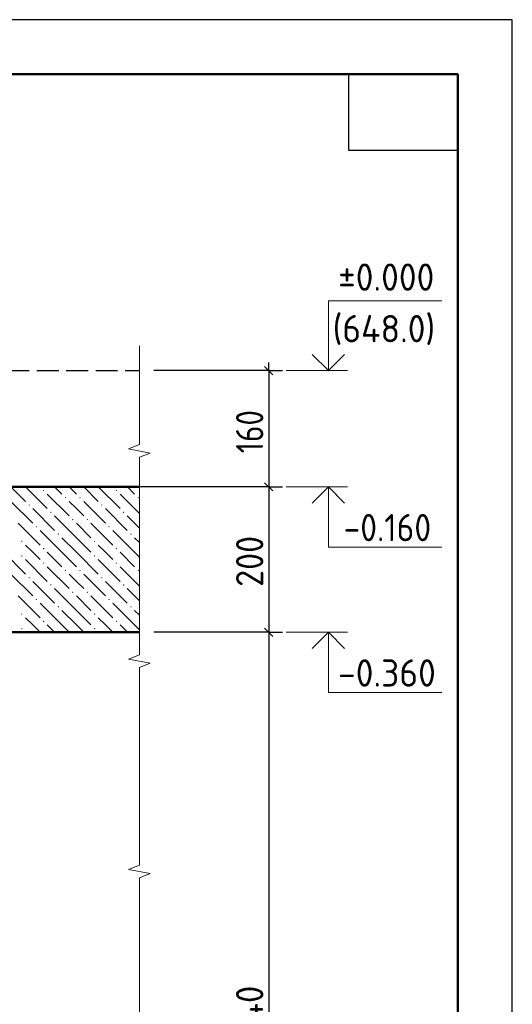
# Model space of a CAD drawing. Header units: millimetres. Extents: x 0 to 21000, y 0 to 14850.
# Tile 29 of 29: x 18741 to 21000, y 10335 to 14850. Entities that reach past the tile are written whole.
import ezdxf

# ---------------------------------------------------------------- set-up
doc = ezdxf.new("R2010")
doc.units = ezdxf.units.MM
doc.linetypes.add('______2', pattern=[135, 100, -35])
doc.layers.add('Standard', color=7, linetype='Continuous', lineweight=25)
doc.layers.add('Размерная линия_ общее', color=7, linetype='Continuous', lineweight=13)
doc.styles.add('ISOCPEUR', font='txt')

msp = doc.modelspace()

# ---------------------------------------------------------------- hatches: boundary and pattern name
at = {"layer": 'Standard', "linetype": 'Continuous', "lineweight": 13, "transparency": 33554687}
for points in [[(18851.3, 12687.9), (18848.1, 12691.1), (18851.3, 12694.4), (18854.6, 12691.1)], [(19184.7, 12687.9), (19181.4, 12691.1), (19184.7, 12694.4), (19187.9, 12691.1)], [(18951.3, 12654.5), (18948.1, 12657.8), (18951.3, 12661), (18954.6, 12657.8)], [(19018, 12654.5), (19014.7, 12657.8), (19018, 12661), (19021.2, 12657.8)], [(19284.7, 12654.5), (19281.4, 12657.8), (19284.7, 12661), (19287.9, 12657.8)], [(18784.7, 12621.2), (18781.4, 12624.4), (18784.7, 12627.7), (18787.9, 12624.4)], [(19118, 12621.2), (19114.7, 12624.4), (19118, 12627.7), (19121.2, 12624.4)], [(18884.7, 12587.9), (18881.4, 12591.1), (18884.7, 12594.4), (18887.9, 12591.1)], [(18984.7, 12554.5), (18981.4, 12557.8), (18984.7, 12561), (18987.9, 12557.8)], [(19051.3, 12554.5), (19048.1, 12557.8), (19051.3, 12561), (19054.6, 12557.8)], [(19218, 12587.9), (19214.7, 12591.1), (19218, 12594.4), (19221.2, 12591.1)], [(18818, 12521.2), (18814.7, 12524.4), (18818, 12527.7), (18821.2, 12524.4)], [(19151.3, 12521.2), (19148.1, 12524.4), (19151.3, 12527.7), (19154.6, 12524.4)], [(18918, 12487.9), (18914.7, 12491.1), (18918, 12494.4), (18921.2, 12491.1)], [(19251.3, 12487.9), (19248.1, 12491.1), (19251.3, 12494.4), (19254.6, 12491.1)], [(18751.3, 12454.5), (18748.1, 12457.8), (18751.3, 12461), (18754.6, 12457.8)], [(18851.3, 12421.2), (18848.1, 12424.4), (18851.3, 12427.7), (18854.6, 12424.4)], [(19084.7, 12454.5), (19081.4, 12457.8), (19084.7, 12461), (19087.9, 12457.8)], [(19184.7, 12421.2), (19181.4, 12424.4), (19184.7, 12427.7), (19187.9, 12424.4)], [(18751.3, 12387.9), (18748.1, 12391.1), (18751.3, 12394.4), (18754.6, 12391.1)], [(19084.7, 12387.9), (19081.4, 12391.1), (19084.7, 12394.4), (19087.9, 12391.1)], [(18851.3, 12354.5), (18848.1, 12357.8), (18851.3, 12361), (18854.6, 12357.8)], [(18951.3, 12321.2), (18948.1, 12324.4), (18951.3, 12327.7), (18954.6, 12324.4)], [(19018, 12321.2), (19014.7, 12324.4), (19018, 12327.7), (19021.2, 12324.4)], [(19184.7, 12354.5), (19181.4, 12357.8), (19184.7, 12361), (19187.9, 12357.8)], [(19284.7, 12321.2), (19281.4, 12324.4), (19284.7, 12327.7), (19287.9, 12324.4)], [(18784.7, 12287.9), (18781.4, 12291.1), (18784.7, 12294.4), (18787.9, 12291.1)], [(19118, 12287.9), (19114.7, 12291.1), (19118, 12294.4), (19121.2, 12291.1)], [(18884.7, 12254.5), (18881.4, 12257.8), (18884.7, 12261), (18887.9, 12257.8)], [(19218, 12254.5), (19214.7, 12257.8), (19218, 12261), (19221.2, 12257.8)], [(18818, 12187.9), (18814.7, 12191.1), (18818, 12194.4), (18821.2, 12191.1)], [(18984.7, 12221.2), (18981.4, 12224.4), (18984.7, 12227.7), (18987.9, 12224.4)], [(19051.3, 12221.2), (19048.1, 12224.4), (19051.3, 12227.7), (19054.6, 12224.4)], [(19151.3, 12187.9), (19148.1, 12191.1), (19151.3, 12194.4), (19154.6, 12191.1)], [(18918, 12154.5), (18914.7, 12157.8), (18918, 12161), (18921.2, 12157.8)], [(19251.3, 12154.5), (19248.1, 12157.8), (19251.3, 12161), (19254.6, 12157.8)], [(18751.3, 12121.2), (18748.1, 12124.4), (18751.3, 12127.7), (18754.6, 12124.4)], [(19084.7, 12121.2), (19081.4, 12124.4), (19084.7, 12127.7), (19087.9, 12124.4)], [(18751.3, 12054.5), (18748.1, 12057.8), (18751.3, 12061), (18754.6, 12057.8)], [(18851.3, 12087.9), (18848.1, 12091.1), (18851.3, 12094.4), (18854.6, 12091.1)], [(19084.7, 12054.5), (19081.4, 12057.8), (19084.7, 12061), (19087.9, 12057.8)], [(19184.7, 12087.9), (19181.4, 12091.1), (19184.7, 12094.4), (19187.9, 12091.1)]]:
    msp.add_hatch(color=7, dxfattribs=at).paths.add_polyline_path(points, flags=16)

# ---------------------------------------------------------------- linework, layer by layer
at = {"layer": 'Standard', "color": 7, "linetype": 'Continuous', "lineweight": 35, "transparency": 33554687}
for p, q in [((20750, 13800), (20750, 10250)), ((20750, 13600), (20750, 10050))]:
    msp.add_line(p, q, dxfattribs=at)
at = {"layer": 'Standard', "color": 7, "linetype": 'Continuous', "lineweight": 50, "transparency": 33554687}
for p, q in [((20750, 13550), (20750, 11600)), ((19290.2, 12707.6), (15823.6, 12707.6)), ((16656.9, 12040.9), (19290.2, 12040.9))]:
    msp.add_line(p, q, dxfattribs=at)
at = {"layer": 'Standard', "color": 7, "linetype": 'Continuous', "lineweight": 13, "transparency": 33554687}
for p, q in [((19290.2, 13354.8), (19290.2, 13354.8)), ((19290.2, 12901.6), (19290.2, 13354.8)), ((19963.8, 13240.9), (20243.8, 13240.9)), ((19240.2, 12882.3), (19290.2, 12901.6)), ((19340.2, 12863), (19240.2, 12882.3)), ((19290.2, 12843.8), (19340.2, 12863)), ((19290.2, 12390.5), (19290.2, 12843.8)), ((19963.8, 12707.6), (20243.8, 12707.6)), ((19290.2, 11937.3), (19290.2, 12390.5)), ((19963.8, 12040.9), (20243.8, 12040.9)), ((19240.2, 11918), (19290.2, 11937.3)), ((19340.2, 11898.8), (19240.2, 11918)), ((19290.2, 11879.5), (19340.2, 11898.8)), ((19290.2, 11426.3), (19290.2, 11879.5)), ((19290.2, 10973), (19290.2, 11426.3)), ((19240.2, 10953.8), (19290.2, 10973)), ((19340.2, 10934.5), (19240.2, 10953.8)), ((19290.2, 10915.2), (19340.2, 10934.5)), ((19290.2, 10462), (19290.2, 10915.2)), ((19290.2, 10008.8), (19290.2, 10462))]:
    msp.add_line(p, q, dxfattribs=at)
at = {"layer": 'Standard', "color": 7, "linetype": '______2', "lineweight": 25, "transparency": 33554687}
msp.add_line((16660.2, 13240.9), (19290.2, 13240.9), dxfattribs=at)
at = {"layer": 'Standard', "color": 253, "linetype": 'Continuous', "lineweight": 13, "true_color": 0xababab, "transparency": 33554687}
for p, q in [((18701.5, 12707.6), (18768, 12641.1)), ((18768.2, 12707.6), (18868, 12607.8)), ((18901.5, 12707.6), (18934.7, 12674.4)), ((18968.2, 12707.6), (19001.3, 12674.4)), ((19034.9, 12707.6), (19101.3, 12641.1)), ((19101.5, 12707.6), (19201.3, 12607.8)), ((19234.9, 12707.6), (19268, 12674.4)), ((18868, 12674.4), (18968, 12574.4)), ((19201.3, 12674.4), (19290.2, 12585.5)), ((18701.3, 12641.1), (18801.3, 12541.1)), ((18801.3, 12607.8), (18901.3, 12507.8)), ((19001.3, 12607.8), (18968, 12641.1)), ((19034.7, 12574.4), (19001.3, 12607.8)), ((19034.7, 12641.1), (19134.7, 12541.1)), ((19134.7, 12607.8), (19234.7, 12507.8)), ((19001.3, 12474.4), (18901.3, 12574.4)), ((19290.2, 12518.9), (19234.7, 12574.4)), ((18734.7, 12541.1), (18834.7, 12441.1)), ((18934.7, 12407.8), (18834.7, 12507.8)), ((19001.3, 12541.1), (19068, 12474.4)), ((19068, 12541.1), (19168, 12441.1)), ((19268, 12407.8), (19168, 12507.8)), ((18934.7, 12474.4), (19001.3, 12407.8)), ((19001.3, 12474.4), (19068, 12407.8)), ((19268, 12474.4), (19290.2, 12452.2)), ((18801.3, 12407.8), (18768, 12441.1)), ((19134.7, 12407.8), (19101.3, 12441.1)), ((18668, 12407.8), (18768, 12307.8)), ((18768, 12374.4), (18868, 12274.4)), ((18834.7, 12374.4), (18801.3, 12407.8)), ((18868, 12407.8), (18934.7, 12341.1)), ((18934.7, 12407.8), (19001.3, 12341.1)), ((19001.3, 12407.8), (19101.3, 12307.8)), ((19101.3, 12374.4), (19201.3, 12274.4)), ((19168, 12374.4), (19134.7, 12407.8)), ((19201.3, 12407.8), (19268, 12341.1)), ((19268, 12407.8), (19290.2, 12385.5)), ((18868, 12341.1), (18968, 12241.1)), ((19201.3, 12341.1), (19290.2, 12252.2)), ((18701.3, 12307.8), (18801.3, 12207.8)), ((19001.3, 12274.4), (18968, 12307.8)), ((19034.7, 12307.8), (19134.7, 12207.8)), ((18801.3, 12274.4), (18901.3, 12174.4)), ((19001.3, 12141.1), (18901.3, 12241.1)), ((19034.7, 12241.1), (19001.3, 12274.4)), ((19134.7, 12274.4), (19234.7, 12174.4)), ((19290.2, 12185.5), (19234.7, 12241.1)), ((18734.7, 12207.8), (18834.7, 12107.8)), ((19001.3, 12207.8), (19068, 12141.1)), ((19068, 12207.8), (19168, 12107.8)), ((18934.7, 12074.4), (18834.7, 12174.4)), ((19268, 12074.4), (19168, 12174.4)), ((18801.3, 12074.4), (18768, 12107.8)), ((18934.7, 12141.1), (19001.3, 12074.4)), ((19001.3, 12141.1), (19068, 12074.4)), ((19134.7, 12074.4), (19101.3, 12107.8)), ((19268, 12141.1), (19290.2, 12118.9)), ((18834.7, 12041.1), (18801.3, 12074.4)), ((18868, 12074.4), (18901.5, 12040.9)), ((18934.7, 12074.4), (18968.2, 12040.9)), ((19001.3, 12074.4), (19034.9, 12040.9)), ((19168, 12041.1), (19134.7, 12074.4)), ((19201.3, 12074.4), (19234.9, 12040.9)), ((19268, 12074.4), (19290.2, 12052.2)), ((18768, 12041.1), (18768.2, 12040.9)), ((19101.3, 12041.1), (19101.5, 12040.9))]:
    msp.add_line(p, q, dxfattribs=at)
at = {"layer": 'Standard', "color": 7, "linetype": 'Continuous', "lineweight": 25, "transparency": 33554687}
for points in [[(0, 0), (21000, 0), (21000, 14850), (0, 14850), (0, 0)], [(20750, 14600), (20750, 14250), (20250, 14250), (20250, 14600), (20750, 14600)]]:
    msp.add_lwpolyline(points, close=True, dxfattribs=at)
at = {"layer": 'Standard', "color": 7, "linetype": 'Continuous', "lineweight": 50, "transparency": 33554687}
msp.add_lwpolyline([(1000, 14600), (20750, 14600), (20750, 250), (1000, 250), (1000, 14600)], close=True, dxfattribs=at)
at = {"layer": 'Standard', "color": 7, "linetype": 'Continuous', "lineweight": 13, "transparency": 33554687}
for points in [[(20156.6, 13240.9), (20156.6, 13561.2), (20676.2, 13561.2)], [(20156.6, 12707.6), (20156.6, 12430.9), (20676.2, 12430.9)], [(20156.6, 12040.9), (20156.6, 11764.2), (20676.2, 11764.2)]]:
    msp.add_lwpolyline(points, dxfattribs=at)
at = {"layer": 'Standard', "color": 7, "linetype": 'Continuous', "lineweight": 35, "transparency": 33554687}
for points in [[(20230.9, 13315.1), (20156.6, 13240.9), (20082.4, 13315.1)], [(20230.9, 12633.3), (20156.6, 12707.6), (20082.4, 12633.3)], [(20230.9, 11966.7), (20156.6, 12040.9), (20082.4, 11966.7)]]:
    msp.add_lwpolyline(points, dxfattribs=at)
at = {"layer": 'Размерная линия_ общее', "color": 7, "linetype": 'Continuous', "lineweight": -3, "transparency": 33554687}
for p, q in [((19883.3, 13240.9), (19883.3, 13278.4)), ((19883.3, 13240.9), (19883.3, 12707.6)), ((19883.3, 12707.6), (19883.3, 12040.9)), ((19883.3, 12040.9), (19883.3, 8494.2))]:
    msp.add_line(p, q, dxfattribs=at)
at = {"layer": 'Размерная линия_ общее', "color": 253, "linetype": 'Continuous', "lineweight": -3, "true_color": 0xa0a0a0, "transparency": 33554687}
for p, q in [((19883.3, 13240.9), (19356.9, 13240.9)), ((19883.3, 13240.9), (19820.8, 13240.9)), ((19883.3, 13240.9), (19945.8, 13240.9)), ((19883.3, 12707.6), (19820.8, 12707.6)), ((19883.3, 12707.6), (19945.8, 12707.6)), ((19883.3, 12040.9), (19820.8, 12040.9)), ((19883.3, 12040.9), (19945.8, 12040.9))]:
    msp.add_line(p, q, dxfattribs=at)
at = {"layer": 'Размерная линия_ общее', "color": 7, "linetype": 'Continuous', "lineweight": 25, "transparency": 33554687}
for p, q in [((19864.5, 13259.6), (19902, 13222.1)), ((19864.5, 12726.3), (19902, 12688.8)), ((19864.5, 12059.6), (19902, 12022.1))]:
    msp.add_line(p, q, dxfattribs=at)
at = {"layer": 'Размерная линия_ общее', "color": 253, "linetype": 'Continuous', "lineweight": -3, "true_color": 0xa0a0a0, "transparency": 33554687}
for points in [[(19883.3, 12707.6), (19877, 12707.6), (19877, 12707.6), (19877, 12707.6), (19877, 12707.6), (19877, 12707.6), (19877, 12707.6), (19290.2, 12707.6)], [(19883.3, 12040.9), (19877, 12040.9), (19877, 12040.9), (19877, 12040.9), (19877, 12040.9), (19356.9, 12040.9)]]:
    msp.add_lwpolyline(points, dxfattribs=at)

# ---------------------------------------------------------------- texts
at = {"layer": 'Standard', "color": 7, "linetype": 'Continuous', "lineweight": 25, "transparency": 33554687, "char_height": 125, "attachment_point": 7, "style": 'ISOCPEUR'}
for s, insert, width in [('\\W0.95;%%p0.000', (20201.2, 13607), 533.925), ('\\W0.95;(648.0)', (20176.2, 13358.4), 559.134), ('\\W0.90;-0.160', (20226.2, 12458.4), 505.886), ('\\W0.95;-0.360', (20201.2, 11791.7), 533.925)]:
    msp.add_mtext(s, dxfattribs=dict(at, insert=insert, width=width))
at = {"layer": 'Размерная линия_ общее', "color": 7, "linetype": 'Continuous', "lineweight": 25, "transparency": 33554687, "char_height": 125, "attachment_point": 7, "rotation": 90, "style": 'ISOCPEUR'}
for s, insert, width in [('\\W0.83;160', (19858.3, 12861.7), 288.96), ('\\W0.91;200', (19858.3, 12249.2), 319.313), ('\\W0.93;2740', (19858.3, 10092.6), 420.67)]:
    msp.add_mtext(s, dxfattribs=dict(at, insert=insert, width=width))

doc.saveas('drawing.dxf')
